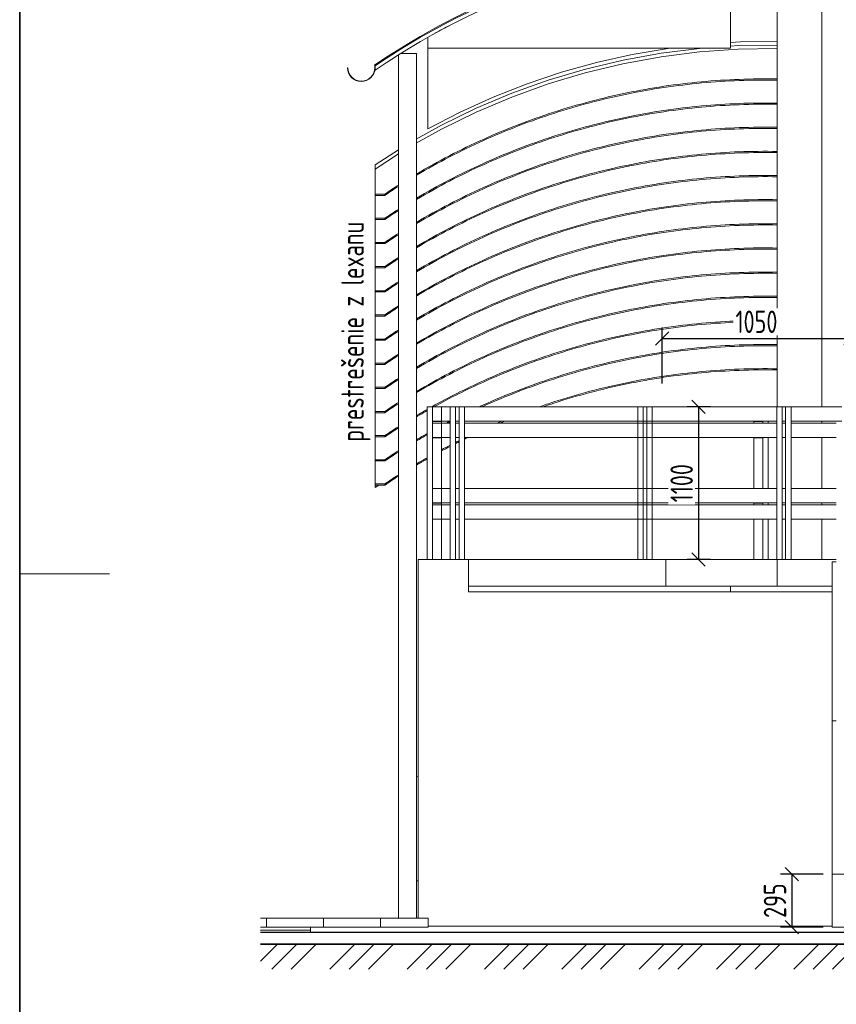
# Model space of a CAD drawing. Header units: inches. Extents: x -96941 to 10978768, y -673 to 1070890.
# Tile 5 of 256: x 3780 to 8331, y 54516 to 60005. Entities that reach past the tile are written whole.
import ezdxf

# ---------------------------------------------------------------- set-up
doc = ezdxf.new("R2010")
doc.units = ezdxf.units.IN
doc.layers.get('Defpoints').update_dxf_attribs({"color": 6, "lineweight": 9})
for name, color, linetype, lineweight in [('!_A_01_TENKÁ', 8, 'Continuous', 13), ('!_A_02_HRUBÁ', 255, 'Continuous', 35), ('!_A_21_KÓTY', 3, 'Continuous', 9), ('!_A_23_ŠRAFY', 252, 'Continuous', 9), ('A-WALL', 113, 'Continuous', 18), ('C-TOPO', 7, 'Continuous', 18), ('S-STRS', 31, 'Continuous', 18)]:
    doc.layers.add(name, color=color, linetype=linetype, lineweight=lineweight)
doc.styles.add('Iso CP', font='isocp.shx', dxfattribs={"width": 0.8})
doc.dimstyles.new('1-50', dxfattribs={"dimscale": 50, "dimtxt": 2.5, "dimasz": 1.5, "dimexe": 1.25, "dimexo": 1, "dimtad": 1, "dimdec": 0, "dimrnd": 5, "dimdsep": 46, "dimtxsty": 'Iso CP', "dimblk1": 'OBLIQUE', "dimblk2": 'OBLIQUE', "dimsah": 1, "dimcen": 2.5, "dimclrt": 4, "dimadec": 0, "dimazin": 0, "dimtfac": 1, "dimtdec": 0, "dimtmove": 1, "dimatfit": 3, "dimldrblk": 'OBLIQUE', "dimfxl": 5, "dimfxlon": 1, "dimtfill": 1, "dimtolj": 1, "dimtzin": 0, "dimarcsym": 0})

# ---------------------------------------------------------------- blocks, each defined once
blk = doc.blocks.new('rámik')
at = {"layer": '!_A_01_TENKÁ'}
blk.add_lwpolyline([(-36250, 14850), (-36750, 14850)], dxfattribs=at)
at = {"layer": '!_A_02_HRUBÁ'}
blk.add_lwpolyline([(-36750, 21000), (0, 21000), (0, 0), (-36750, 0)], close=True, dxfattribs=at)
blk = doc.blocks.new('_Oblique')
at = {"color": 0, "linetype": 'ByBlock', "lineweight": -2}
blk.add_line((-0.5, -0.5), (0.5, 0.5), dxfattribs=at)
blk = doc.blocks.new('*D1626')
at = {"layer": '!_A_21_KÓTY', "color": 0, "lineweight": -2, "transparency": 16777216}
for p, q in [((7630.3, 57846.2), (7500.9, 57846.2)), ((7563.4, 57846.2), (7563.4, 56996.2)), ((7630.3, 56996.2), (7500.9, 56996.2))]:
    blk.add_line(p, q, dxfattribs=at)
at = {"layer": 'Defpoints', "color": 0, "transparency": 16777216}
for p in [(7680.3, 57846.2), (7563.4, 56996.2), (7680.3, 56996.2)]:
    blk.add_point(p, dxfattribs=at)
at = {"layer": '!_A_21_KÓTY', "color": 0, "lineweight": -2, "transparency": 16777216, "xscale": 75, "yscale": 75, "zscale": 75}
for p, rotation in [((7563.4, 57846.2), 90), ((7563.4, 56996.2), 270)]:
    blk.add_blockref('_Oblique', p, dxfattribs=dict(at, rotation=rotation))
at = {"layer": '!_A_21_KÓTY', "color": 4, "transparency": 16777216, "insert": (7469.7, 57421.2), "char_height": 125, "attachment_point": 5, "rotation": 90, "style": 'Iso CP', "bg_fill": 3, "box_fill_scale": 1.1, "bg_fill_color": 256, "bg_fill_true_color": 13158600, "bg_fill_transparency": 0}
blk.add_mtext('\\A1;1100', dxfattribs=at)
blk = doc.blocks.new('*D1627')
at = {"layer": '!_A_21_KÓTY', "color": 0, "lineweight": -2, "transparency": 16777216}
for p, q in [((7361.5, 57977.3), (7361.5, 58289.8)), ((8411.5, 57977.3), (8411.5, 58289.8)), ((7361.5, 58227.3), (8411.5, 58227.3))]:
    blk.add_line(p, q, dxfattribs=at)
at = {"layer": 'Defpoints', "color": 0, "transparency": 16777216}
for p in [(8411.5, 58227.3), (7361.5, 57846.2), (8411.5, 57846.2)]:
    blk.add_point(p, dxfattribs=at)
at = {"layer": '!_A_21_KÓTY', "color": 0, "lineweight": -2, "transparency": 16777216, "xscale": 75, "yscale": 75, "zscale": 75, "rotation": 180}
blk.add_blockref('_Oblique', (7361.5, 58227.3), dxfattribs=at)
at = {"layer": '!_A_21_KÓTY', "color": 0, "lineweight": -2, "transparency": 16777216, "xscale": 75, "yscale": 75, "zscale": 75}
blk.add_blockref('_Oblique', (8411.5, 58227.3), dxfattribs=at)
at = {"layer": '!_A_21_KÓTY', "color": 4, "transparency": 16777216, "insert": (7886.5, 58321.1), "char_height": 125, "attachment_point": 5, "style": 'Iso CP', "bg_fill": 3, "box_fill_scale": 1.1, "bg_fill_color": 256, "bg_fill_true_color": 13158600, "bg_fill_transparency": 0}
blk.add_mtext('\\A1;1050', dxfattribs=at)
blk = doc.blocks.new('*D1629')
at = {"layer": '!_A_21_KÓTY', "color": 0, "lineweight": -2, "transparency": 16777216}
for p, q in [((8259, 55241.9), (8021.1, 55241.9)), ((8083.6, 55241.9), (8083.6, 54946.2)), ((8259, 54946.2), (8021.1, 54946.2))]:
    blk.add_line(p, q, dxfattribs=at)
at = {"layer": 'Defpoints', "color": 0, "transparency": 16777216}
for p in [(8309, 55241.9), (8309, 54946.2)]:
    blk.add_point(p, dxfattribs=at)
at = {"layer": '!_A_21_KÓTY', "color": 0, "lineweight": -2, "transparency": 16777216, "xscale": 75, "yscale": 75, "zscale": 75}
for p, rotation in [((8083.6, 55241.9), 90), ((8083.6, 54946.2), 270)]:
    blk.add_blockref('_Oblique', p, dxfattribs=dict(at, rotation=rotation))
at = {"layer": '!_A_21_KÓTY', "color": 4, "transparency": 16777216, "insert": (7989.8, 55094.1), "char_height": 125, "attachment_point": 5, "rotation": 90, "style": 'Iso CP', "bg_fill": 3, "box_fill_scale": 1.1, "bg_fill_color": 256, "bg_fill_true_color": 13158600, "bg_fill_transparency": 0}
blk.add_mtext('\\A1;295', dxfattribs=at)
at = {"layer": 'Defpoints', "color": 0, "transparency": 16777216}
blk.add_point((8083.6, 54946.2), dxfattribs=at)

msp = doc.modelspace()

# ---------------------------------------------------------------- hatches: boundary and pattern name
at = {"layer": '!_A_01_TENKÁ', "linetype": 'Continuous'}
h = msp.add_hatch(dxfattribs=at)
h.set_pattern_fill('FP_12', color=256, style=0, pattern_type=2)
h.set_pattern_definition([(0, (11505.4, 61571.17), (0, 158.75), []), (90, (11505.4, 61571.17), (-317.5, 2e-14), [158.75, -158.75]), (90, (11664.15, 61571.17), (-317.5, 2e-14), [0, -158.75, 158.75, 0])])
h.paths.add_polyline_path([(5896.209, 54946.175), (6056.471, 54946.175), (6056.471, 54996.175), (5122.746, 54996.175), (5122.746, 54946.175), (5509.478, 54946.175)])
at = {"layer": '!_A_23_ŠRAFY'}
h = msp.add_hatch(dxfattribs=at)
h.set_pattern_fill('FP_13', color=256, style=0, pattern_type=2)
h.set_pattern_definition([(45, (11505.4, 61571.17), (-215.526, 215.526), []), (45, (11613.17, 61571.17), (-215.526, 215.526), []), (45, (11720.93, 61571.17), (-215.526, 215.526), [])])
h.paths.add_polyline_path([(11310.454, 54712.98), (11601.471, 54712.98), (11601.471, 54851.175), (5122.746, 54851.175), (5122.746, 54712.98), (9763.527, 54712.98)])

# ---------------------------------------------------------------- linework, layer by layer
at = {"layer": '!_A_01_TENKÁ'}
for p, q in [((8001.231, 59883.876), (8001.231, 60407.01)), ((7741.471, 59846.175), (7741.471, 60246.175)), ((8001.471, 60246.175), (8001.471, 57846.175)), ((8251.471, 57846.175), (8251.471, 60246.175)), ((6055.471, 59905.569), (6055.471, 59396.068)), ((7741.413, 59878.378), (7798.141, 59881.04)), ((7798.141, 59881.04), (8001.231, 59883.876)), ((6055.471, 59846.175), (7741.471, 59846.175)), ((7193.673, 59810.07), (7393.807, 59844.086)), ((7393.807, 59844.086), (7411.539, 59846.591)), ((5891.471, 54996.175), (5891.471, 59807.556)), ((5991.471, 59816.175), (5904.719, 59816.175)), ((5991.471, 54996.175), (5991.471, 59816.175)), ((6995.628, 59765.811), (7193.673, 59810.07)), ((5609.497, 59737.259), (5607.497, 59737.259)), ((5761.471, 59747.259), (5758.643, 59751.382)), ((5761.471, 59747.259), (5759.497, 59747.259)), ((5759.497, 59747.259), (5759.497, 59737.259)), ((5761.471, 59735.259), (5761.471, 59747.259)), ((5761.471, 59735.259), (5761.471, 59722.975)), ((6800.215, 59711.429), (6995.628, 59765.811)), ((6607.97, 59647.074), (6800.215, 59711.429)), ((6419.422, 59572.922), (6607.97, 59647.074)), ((6235.087, 59489.177), (6419.422, 59572.922)), ((6055.471, 59396.068), (6235.087, 59489.177)), ((5890.836, 59279.524), (5761.471, 59196.064)), ((5761.471, 59172.221), (5890.83, 59256.299)), ((5761.471, 59196.064), (5761.471, 59172.221)), ((5761.471, 57396.805), (5761.471, 59172.221)), ((5761.471, 59032.404), (5814.558, 59032.404)), ((5761.471, 59032.404), (5761.471, 59025.673)), ((5814.558, 59025.673), (5761.471, 59025.673)), ((5814.558, 59032.404), (5814.558, 59025.673)), ((5761.471, 58897.787), (5814.558, 58897.787)), ((5761.471, 58897.787), (5761.471, 58891.056)), ((5814.558, 58897.787), (5814.558, 58891.056)), ((5814.558, 58891.056), (5761.471, 58891.056)), ((5761.471, 58763.17), (5814.558, 58763.17)), ((5761.471, 58763.17), (5761.471, 58756.439)), ((5814.558, 58756.439), (5761.471, 58756.439)), ((5814.558, 58763.17), (5814.558, 58756.439)), ((5761.471, 58628.553), (5814.558, 58628.553)), ((5761.471, 58628.553), (5761.471, 58621.822)), ((5814.558, 58621.822), (5761.471, 58621.822)), ((5814.558, 58628.553), (5814.558, 58621.822)), ((5761.471, 58493.936), (5814.558, 58493.936)), ((5761.471, 58493.936), (5761.471, 58487.205)), ((5814.558, 58487.205), (5761.471, 58487.205)), ((5814.558, 58493.936), (5814.558, 58487.205)), ((5761.471, 58359.318), (5814.558, 58359.318)), ((5761.471, 58359.318), (5761.471, 58352.587)), ((5814.558, 58352.587), (5761.471, 58352.587)), ((5814.558, 58359.318), (5814.558, 58352.587)), ((5761.471, 58224.701), (5814.558, 58224.701)), ((5761.471, 58224.701), (5761.471, 58217.97)), ((5814.558, 58217.97), (5761.471, 58217.97)), ((5814.558, 58224.701), (5814.558, 58217.97)), ((5761.471, 58090.084), (5814.558, 58090.084)), ((5761.471, 58090.084), (5761.471, 58083.353)), ((5814.558, 58083.353), (5761.471, 58083.353)), ((5814.558, 58090.084), (5814.558, 58083.353)), ((5761.471, 57955.467), (5814.558, 57955.467)), ((5761.471, 57955.467), (5761.471, 57948.736)), ((5814.558, 57948.736), (5761.471, 57948.736)), ((5814.558, 57955.467), (5814.558, 57948.736)), ((5761.471, 57820.85), (5814.558, 57820.85)), ((5761.471, 57820.85), (5761.471, 57814.119)), ((5814.558, 57814.119), (5761.471, 57814.119)), ((5814.558, 57820.85), (5814.558, 57814.119)), ((6051.471, 56996.175), (6051.471, 57846.175)), ((6081.471, 57846.175), (6051.471, 57846.175)), ((6081.471, 57766.175), (6081.471, 57846.175)), ((6131.471, 57846.175), (6081.471, 57846.175)), ((6131.471, 57846.175), (6131.471, 57766.175)), ((6179.126, 57846.175), (6131.471, 57846.175)), ((6209.126, 57846.175), (6179.126, 57846.175)), ((6179.126, 57846.175), (6179.126, 56996.175)), ((6209.126, 56996.175), (6209.126, 57846.175)), ((6229.126, 57846.175), (6209.126, 57846.175)), ((6259.126, 57846.175), (6229.126, 57846.175)), ((6229.126, 57846.175), (6229.126, 56996.175)), ((6259.126, 56996.175), (6259.126, 57846.175)), ((7361.471, 57846.175), (6259.126, 57846.175)), ((7225.264, 57846.175), (7225.264, 56996.175)), ((7255.264, 56996.175), (7255.264, 57846.175)), ((7275.264, 57846.175), (7275.264, 56996.175)), ((7305.264, 56996.175), (7305.264, 57846.175)), ((6081.471, 57766.175), (6081.471, 57755.23)), ((6131.471, 57766.175), (6081.471, 57766.175)), ((6131.471, 57765.335), (6081.471, 57765.335)), ((6081.471, 57675.23), (6081.471, 57755.23)), ((6131.471, 57755.23), (6081.471, 57755.23)), ((6131.471, 57766.175), (6179.126, 57766.175)), ((6131.471, 57765.335), (6131.471, 57755.23)), ((6131.471, 57755.23), (6131.471, 57675.23)), ((6179.126, 57755.23), (6131.471, 57755.23)), ((6209.126, 57766.175), (6229.126, 57766.175)), ((6229.126, 57755.23), (6209.126, 57755.23)), ((6259.126, 57766.175), (7361.471, 57766.175)), ((7361.471, 57755.23), (6259.126, 57755.23)), ((7871.471, 57755.23), (7871.471, 57765.335)), ((7921.471, 57765.335), (7871.471, 57765.335)), ((7921.471, 57765.335), (7921.471, 57757.429)), ((7921.471, 57755.23), (7921.471, 57757.429)), ((7951.471, 57766.175), (7951.471, 57755.23)), ((8029.184, 57766.175), (8049.184, 57766.175)), ((8049.184, 57755.23), (8029.184, 57755.23)), ((8251.471, 57755.23), (8251.471, 57766.175)), ((5761.471, 57686.232), (5814.558, 57686.232)), ((5761.471, 57686.232), (5761.471, 57679.502)), ((5814.558, 57686.232), (5814.558, 57679.502)), ((5814.558, 57679.502), (5761.471, 57679.502)), ((6081.471, 57675.23), (6081.471, 57391.452)), ((6131.471, 57675.23), (6081.471, 57675.23)), ((6131.471, 57674.391), (6081.471, 57674.391)), ((6131.471, 57675.23), (6179.126, 57675.23)), ((6131.471, 57674.391), (6131.471, 57391.452)), ((6209.126, 57675.23), (6229.126, 57675.23)), ((6259.126, 57675.23), (7361.471, 57675.23)), ((7871.471, 57391.452), (7871.471, 57674.391)), ((7921.471, 57674.391), (7871.471, 57674.391)), ((7921.471, 57674.391), (7921.471, 57666.484)), ((7921.471, 57391.452), (7921.471, 57666.484)), ((7951.471, 57675.23), (7951.471, 57391.452)), ((8029.184, 57675.23), (8049.184, 57675.23)), ((8251.471, 57391.452), (8251.471, 57675.23)), ((5761.471, 57551.615), (5814.558, 57551.615)), ((5761.471, 57551.615), (5761.471, 57544.884)), ((5814.558, 57544.884), (5761.471, 57544.884)), ((5814.558, 57551.615), (5814.558, 57544.884)), ((5761.471, 57416.998), (5814.558, 57416.998)), ((5761.471, 57416.998), (5761.471, 57410.267)), ((5782.219, 57410.789), (5761.471, 57396.805)), ((5814.558, 57410.267), (5761.471, 57410.267)), ((5814.558, 57416.998), (5814.558, 57410.267)), ((6081.471, 57311.452), (6081.471, 57391.452)), ((6131.471, 57391.452), (6081.471, 57391.452)), ((6131.471, 57391.452), (6131.471, 57311.452)), ((6179.126, 57391.452), (6131.471, 57391.452)), ((6229.126, 57391.452), (6209.126, 57391.452)), ((7361.471, 57391.452), (6259.126, 57391.452)), ((8049.184, 57391.452), (8029.184, 57391.452)), ((6081.471, 57311.452), (6081.471, 57300.507)), ((6131.471, 57311.452), (6081.471, 57311.452)), ((6131.471, 57310.612), (6081.471, 57310.612)), ((6081.471, 57220.507), (6081.471, 57300.507)), ((6131.471, 57300.507), (6081.471, 57300.507)), ((6131.471, 57311.452), (6179.126, 57311.452)), ((6131.471, 57310.612), (6131.471, 57300.507)), ((6131.471, 57300.507), (6131.471, 57220.507)), ((6179.126, 57300.507), (6131.471, 57300.507)), ((6209.126, 57311.452), (6229.126, 57311.452)), ((6229.126, 57300.507), (6209.126, 57300.507)), ((6259.126, 57311.452), (7361.471, 57311.452)), ((7361.471, 57300.507), (6259.126, 57300.507)), ((7871.471, 57300.507), (7871.471, 57310.612)), ((7921.471, 57310.612), (7871.471, 57310.612)), ((7921.471, 57310.612), (7921.471, 57302.706)), ((7921.471, 57300.507), (7921.471, 57302.706)), ((7951.471, 57311.452), (7951.471, 57300.507)), ((8029.184, 57311.452), (8049.184, 57311.452)), ((8049.184, 57300.507), (8029.184, 57300.507)), ((8251.471, 57300.507), (8251.471, 57311.452)), ((6081.471, 57220.507), (6081.471, 56996.175)), ((6131.471, 57220.507), (6081.471, 57220.507)), ((6131.471, 57219.668), (6081.471, 57219.668)), ((6131.471, 57220.507), (6179.126, 57220.507)), ((6131.471, 57219.668), (6131.471, 56996.175)), ((6209.126, 57220.507), (6229.126, 57220.507)), ((6259.126, 57220.507), (7361.471, 57220.507)), ((7871.471, 56996.175), (7871.471, 57219.668)), ((7921.471, 57219.668), (7871.471, 57219.668)), ((7921.471, 57219.668), (7921.471, 57211.761)), ((7921.471, 56996.175), (7921.471, 57211.761)), ((7951.471, 57220.507), (7951.471, 56996.175)), ((8029.184, 57220.507), (8049.184, 57220.507)), ((8251.471, 56996.175), (8251.471, 57220.507)), ((6001.471, 56996.175), (6001.471, 54996.175)), ((8331.471, 56996.175), (6001.471, 56996.175)), ((6281.471, 56846.175), (6281.471, 56996.175)), ((7381.471, 56996.175), (7381.471, 56846.175)), ((8001.471, 56846.175), (8001.471, 56996.175)), ((6281.471, 56846.175), (7741.471, 56846.175)), ((6281.471, 56816.175), (6281.471, 56846.175)), ((8308.971, 56816.175), (6281.471, 56816.175)), ((7741.471, 56816.175), (7741.471, 56846.175)), ((7741.471, 56846.175), (8308.971, 56846.175)), ((6001.471, 55204.17), (5991.471, 55203.769)), ((6056.471, 54996.175), (5122.746, 54996.175)), ((6056.471, 54946.175), (6056.471, 54996.175)), ((5122.746, 54946.175), (6056.471, 54946.175)), ((5401.471, 54946.175), (5401.471, 54916.175)), ((6056.471, 54951.175), (8308.971, 54951.175)), ((5401.471, 54931.24), (5122.746, 54929.588)), ((5401.471, 54929.869), (5122.746, 54928.952)), ((5401.471, 54929.833), (5122.746, 54927.98)), ((5122.746, 54927.98), (5401.471, 54929.833)), ((5212.062, 54916.175), (5122.746, 54916.175)), ((6286.576, 54916.175), (5212.062, 54916.175)), ((6286.576, 54916.175), (6803.323, 54916.175)), ((6803.323, 54916.175), (7777.281, 54916.175)), ((7899.673, 54916.175), (10679.216, 54916.175)), ((11601.471, 54851.175), (5122.746, 54851.175))]:
    msp.add_line(p, q, dxfattribs=at)
at = {"layer": '!_A_01_TENKÁ', "color": 40, "true_color": 0xffbf00}
for p, q in [((7999.184, 57846.175), (7361.471, 57846.175)), ((7999.184, 57846.175), (7999.184, 56996.175)), ((8029.184, 57846.175), (7999.184, 57846.175)), ((8029.184, 56996.175), (8029.184, 57846.175)), ((8049.184, 57846.175), (8029.184, 57846.175)), ((8049.184, 57846.175), (8049.184, 56996.175)), ((8079.184, 57846.175), (8049.184, 57846.175)), ((8079.184, 56996.175), (8079.184, 57846.175)), ((8361.471, 57846.175), (8079.184, 57846.175)), ((7361.471, 57766.175), (7999.184, 57766.175)), ((7999.184, 57755.23), (7361.471, 57755.23)), ((8079.184, 57766.175), (8361.471, 57766.175)), ((8331.471, 57755.23), (8079.184, 57755.23)), ((7361.471, 57675.23), (7999.184, 57675.23)), ((8079.184, 57675.23), (8331.471, 57675.23)), ((7999.184, 57391.452), (7361.471, 57391.452)), ((8331.471, 57391.452), (8079.184, 57391.452)), ((7361.471, 57311.452), (7999.184, 57311.452)), ((7999.184, 57300.507), (7361.471, 57300.507)), ((8079.184, 57311.452), (8331.471, 57311.452)), ((8331.471, 57300.507), (8079.184, 57300.507)), ((7361.471, 57220.507), (7999.184, 57220.507)), ((8079.184, 57220.507), (8331.471, 57220.507))]:
    msp.add_line(p, q, dxfattribs=at)
at = {"layer": '!_A_01_TENKÁ', "lineweight": 25}
for p, q in [((5212.062, 54916.175), (5122.746, 54916.175)), ((6286.576, 54916.175), (5212.062, 54916.175)), ((6803.323, 54916.175), (6286.576, 54916.175)), ((7777.281, 54916.175), (6803.323, 54916.175)), ((10679.216, 54916.175), (7899.673, 54916.175))]:
    msp.add_line(p, q, dxfattribs=at)
at = {"layer": '!_A_01_TENKÁ', "flags": 128}
for points in [[(5990.878, 59316.449), (6130.418, 59393.708), (6323.792, 59488.878), (6522.295, 59573.254), (6725.303, 59646.572), (6932.178, 59708.601), (7142.269, 59759.146), (7354.916, 59798.047), (7569.448, 59825.184), (7785.193, 59840.47), (8001.471, 59843.857)], [(7587.11, 59846.612), (7569.752, 59844.949), (7355.352, 59817.993), (7142.815, 59779.346), (6932.802, 59729.131), (6725.965, 59667.501), (6522.948, 59594.65), (6324.381, 59510.804), (6130.881, 59416.223), (5990.888, 59339.25)], [(8001.471, 59863.496), (7785.348, 59860.133), (7741.418, 59858)]]:
    msp.add_lwpolyline(points, dxfattribs=at)
at = {"layer": '!_A_01_TENKÁ'}
for centre, radius, start, end in [((7954.821, 56550.093), 3882.196, 89.314152, 124.451258), ((7954.821, 56550.093), 3877.196, 89.314152, 124.451258), ((7954.821, 56550.093), 3877.196, 89.314152, 124.451258), ((7954.821, 56550.093), 3857.196, 89.310596, 124.655317), ((7954.821, 56550.093), 3857.196, 117.417912, 118.830499), ((5684.497, 59737.259), 77, 180, 358.511631), ((5684.497, 59737.259), 75, 180, 0)]:
    msp.add_arc(centre, radius, start, end, dxfattribs=at)
for points in [[(5991.917, 59144.26), (6112.257, 59215.555), (6361.079, 59344.902), (6754.113, 59496.651), (7161.983, 59604.257), (7579.567, 59666.356), (7860.93, 59676.898), (8001.471, 59674.421)], [(8001.471, 59667.69), (7860.93, 59670.167), (7579.567, 59659.625), (7161.983, 59597.527), (6754.113, 59489.92), (6361.079, 59338.171), (6112.257, 59208.824), (5991.917, 59137.529)], [(5991.917, 59009.643), (6112.257, 59080.937), (6361.079, 59210.285), (6754.113, 59362.034), (7161.983, 59469.64), (7579.567, 59531.739), (7860.93, 59542.281), (8001.471, 59539.804)], [(8001.471, 59533.073), (7860.93, 59535.55), (7579.567, 59525.008), (7161.983, 59462.909), (6754.113, 59355.303), (6361.079, 59203.554), (6112.257, 59074.207), (5991.917, 59002.912)], [(5991.917, 58875.025), (6112.257, 58946.32), (6361.079, 59075.667), (6754.113, 59227.417), (7161.983, 59335.023), (7579.567, 59397.122), (7860.93, 59407.663), (8001.471, 59405.187)], [(8001.471, 59398.456), (7860.93, 59400.933), (7579.567, 59390.391), (7161.983, 59328.292), (6754.113, 59220.686), (6361.079, 59068.937), (6112.257, 58939.589), (5991.917, 58868.294)], [(5991.917, 58740.408), (6112.257, 58811.703), (6361.079, 58941.05), (6754.113, 59092.8), (7161.983, 59200.406), (7579.567, 59262.505), (7860.93, 59273.046), (8001.471, 59270.569)], [(8001.471, 59263.838), (7860.93, 59266.315), (7579.567, 59255.774), (7161.983, 59193.675), (6754.113, 59086.069), (6361.079, 58934.319), (6112.257, 58804.972), (5991.917, 58733.677)], [(5991.917, 58605.791), (6112.257, 58677.086), (6361.079, 58806.433), (6754.113, 58958.182), (7161.983, 59065.789), (7579.567, 59127.887), (7860.93, 59138.429), (8001.471, 59135.952)], [(8001.471, 59129.221), (7860.93, 59131.698), (7579.567, 59121.157), (7161.983, 59059.058), (6754.113, 58951.452), (6361.079, 58799.702), (6112.257, 58670.355), (5991.917, 58599.06)], [(5814.558, 59032.404), (5839.726, 59049.276), (5865.104, 59065.846), (5890.684, 59082.111)], [(5890.684, 59075.38), (5865.104, 59059.115), (5839.726, 59042.545), (5814.558, 59025.673)], [(5991.917, 58471.174), (6112.257, 58542.469), (6361.079, 58671.816), (6754.113, 58823.565), (7161.983, 58931.171), (7579.567, 58993.27), (7860.93, 59003.812), (8001.471, 59001.335)], [(5814.558, 58897.787), (5839.726, 58914.659), (5865.104, 58931.229), (5890.684, 58947.494)], [(8001.471, 58994.604), (7860.93, 58997.081), (7579.567, 58986.539), (7161.983, 58924.441), (6754.113, 58816.834), (6361.079, 58665.085), (6112.257, 58535.738), (5991.917, 58464.443)], [(5890.684, 58940.763), (5865.104, 58924.498), (5839.726, 58907.928), (5814.558, 58891.056)], [(5991.917, 58336.557), (6112.257, 58407.851), (6361.079, 58537.199), (6754.113, 58688.948), (7161.983, 58796.554), (7579.567, 58858.653), (7860.93, 58869.195), (8001.471, 58866.718)], [(8001.471, 58859.987), (7860.93, 58862.464), (7579.567, 58851.922), (7161.983, 58789.823), (6754.113, 58682.217), (6361.079, 58530.468), (6112.257, 58401.121), (5991.917, 58329.826)], [(5814.558, 58763.17), (5839.726, 58780.042), (5865.104, 58796.612), (5890.684, 58812.877)], [(5890.684, 58806.146), (5865.104, 58789.881), (5839.726, 58773.311), (5814.558, 58756.439)], [(5991.917, 58201.939), (6112.257, 58273.234), (6361.079, 58402.581), (6754.113, 58554.331), (7161.983, 58661.937), (7579.567, 58724.036), (7860.93, 58734.577), (8001.471, 58732.101)], [(8001.471, 58725.37), (7860.93, 58727.847), (7579.567, 58717.305), (7161.983, 58655.206), (6754.113, 58547.6), (6361.079, 58395.851), (6112.257, 58266.503), (5991.917, 58195.208)], [(5814.558, 58628.553), (5839.726, 58645.424), (5865.104, 58661.995), (5890.684, 58678.259)], [(5890.684, 58671.529), (5865.104, 58655.264), (5839.726, 58638.694), (5814.558, 58621.822)], [(5991.917, 58067.322), (6112.257, 58138.617), (6361.079, 58267.964), (6754.113, 58419.714), (7161.983, 58527.32), (7579.567, 58589.419), (7860.93, 58599.96), (8001.471, 58597.483)], [(8001.471, 58590.753), (7860.93, 58593.229), (7579.567, 58582.688), (7161.983, 58520.589), (6754.113, 58412.983), (6361.079, 58261.233), (6112.257, 58131.886), (5991.917, 58060.591)], [(5814.558, 58493.936), (5839.726, 58510.807), (5865.104, 58527.378), (5890.684, 58543.642)], [(5890.684, 58536.911), (5865.104, 58520.647), (5839.726, 58504.076), (5814.558, 58487.205)], [(5991.917, 57932.705), (6112.257, 58004), (6361.079, 58133.347), (6754.113, 58285.097), (7161.983, 58392.703), (7579.567, 58454.801), (7860.93, 58465.343), (8001.471, 58462.866)], [(8001.471, 58456.135), (7860.93, 58458.612), (7579.567, 58448.071), (7161.983, 58385.972), (6754.113, 58278.366), (6361.079, 58126.616), (6112.257, 57997.269), (5991.917, 57925.974)], [(5814.558, 58359.318), (5839.726, 58376.19), (5865.104, 58392.76), (5890.684, 58409.025)], [(5890.684, 58402.294), (5865.104, 58386.029), (5839.726, 58369.459), (5814.558, 58352.587)], [(5814.558, 58224.701), (5839.726, 58241.573), (5865.104, 58258.143), (5890.684, 58274.408)], [(5890.684, 58267.677), (5865.104, 58251.412), (5839.726, 58234.842), (5814.558, 58217.97)], [(5814.558, 58090.084), (5839.726, 58106.956), (5865.104, 58123.526), (5890.684, 58139.791)], [(5890.684, 58133.06), (5865.104, 58116.795), (5839.726, 58100.225), (5814.558, 58083.353)], [(5814.558, 57955.467), (5839.726, 57972.338), (5865.104, 57988.909), (5890.684, 58005.173)], [(5890.684, 57998.443), (5865.104, 57982.178), (5839.726, 57965.608), (5814.558, 57948.736)], [(5814.558, 57820.85), (5839.726, 57837.721), (5865.104, 57854.292), (5890.684, 57870.556)], [(5890.684, 57863.825), (5865.104, 57847.561), (5839.726, 57830.99), (5814.558, 57814.119)], [(5991.917, 57798.088), (6011.448, 57809.659), (6031.087, 57821.056), (6050.83, 57832.277)], [(6050.83, 57825.546), (6031.087, 57814.325), (6011.448, 57802.928), (5991.917, 57791.357)], [(6156.831, 57755.685), (6163.533, 57759.216), (6170.247, 57762.727), (6176.971, 57766.218)], [(6179.074, 57760.579), (6175.751, 57758.856), (6172.429, 57757.128), (6169.111, 57755.395)], [(6442.187, 57756.516), (6450.89, 57760.21), (6459.608, 57763.873), (6468.339, 57767.503)], [(6484.464, 57767.432), (6475.715, 57763.842), (6466.981, 57760.22), (6458.26, 57756.565)], [(5814.558, 57686.232), (5839.726, 57703.104), (5865.104, 57719.674), (5890.684, 57735.939)], [(5890.684, 57729.208), (5865.104, 57712.943), (5839.726, 57696.373), (5814.558, 57679.502)], [(5991.917, 57663.471), (6011.448, 57675.042), (6031.087, 57686.439), (6050.83, 57697.66)], [(6050.83, 57690.929), (6031.087, 57679.708), (6011.448, 57668.311), (5991.917, 57656.74)], [(6130.946, 57607.303), (6146.926, 57615.88), (6162.969, 57624.344), (6179.074, 57632.693)], [(6208.737, 57647.904), (6215.344, 57651.256), (6221.961, 57654.589), (6228.589, 57657.902)], [(6228.589, 57651.171), (6221.961, 57647.858), (6215.344, 57644.525), (6208.737, 57641.174)], [(6258.478, 57672.68), (6261.109, 57673.966), (6263.741, 57675.25), (6266.375, 57676.53)], [(6280.261, 57676.514), (6272.989, 57673.016), (6265.728, 57669.494), (6258.478, 57665.949)], [(5814.558, 57551.615), (5839.726, 57568.487), (5865.104, 57585.057), (5890.684, 57601.322)], [(5890.684, 57594.591), (5865.104, 57578.326), (5839.726, 57561.756), (5814.558, 57544.884)], [(6179.074, 57625.962), (6162.969, 57617.613), (6146.926, 57609.149), (6130.946, 57600.572)], [(5991.917, 57528.853), (6011.448, 57540.425), (6031.087, 57551.822), (6050.83, 57563.043)], [(6050.83, 57556.312), (6031.087, 57545.091), (6011.448, 57533.694), (5991.917, 57522.123)], [(5814.558, 57416.998), (5839.726, 57433.87), (5865.104, 57450.44), (5890.684, 57466.705)], [(5890.684, 57459.974), (5865.104, 57443.709), (5839.726, 57427.139), (5814.558, 57410.267)]]:
    msp.add_open_spline(points, degree=3, dxfattribs=at)
for points, knots in [([(6077.75, 57847.432), (6171.137, 57899.503), (6391.984, 58010.662), (6754.113, 58150.479), (7161.983, 58258.085), (7579.567, 58320.184), (7860.93, 58330.726), (8001.471, 58328.249)], [-2.093098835, -2.093098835, -2.093098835, -2.093098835, -2.0073882, -1.895216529, -1.783044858, -1.670873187, -1.558701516, -1.558701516, -1.558701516, -1.558701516]), ([(8001.471, 58321.518), (7860.93, 58323.995), (7579.567, 58313.453), (7161.983, 58251.355), (6754.113, 58143.748), (6396.31, 58005.602), (6179.408, 57896.926), (6089.869, 57847.429)], [1.558701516, 1.558701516, 1.558701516, 1.558701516, 1.670873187, 1.783044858, 1.895216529, 2.0073882, 2.089395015, 2.089395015, 2.089395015, 2.089395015]), ([(6341.652, 57846.722), (6349.216, 57850.195), (6484.307, 57911.691), (6754.113, 58015.862), (7161.983, 58123.468), (7579.567, 58185.567), (7860.93, 58196.109), (8001.471, 58193.632)], [-2.014052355, -2.014052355, -2.014052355, -2.014052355, -2.0073882, -1.895216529, -1.783044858, -1.670873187, -1.558701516, -1.558701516, -1.558701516, -1.558701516]), ([(8001.471, 58186.901), (7860.93, 58189.378), (7579.567, 58178.836), (7161.983, 58116.737), (6754.113, 58009.131), (6489.116, 57906.817), (6358.583, 57847.717), (6355.687, 57846.401)], [1.558701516, 1.558701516, 1.558701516, 1.558701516, 1.670873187, 1.783044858, 1.895216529, 2.0073882, 2.009934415, 2.009934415, 2.009934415, 2.009934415]), ([(6677.969, 57847.479), (6704.074, 57856.566), (6863.278, 57910.046), (7161.983, 57988.851), (7579.567, 58050.95), (7860.93, 58061.491), (8001.471, 58059.015)], [-1.91732053, -1.91732053, -1.91732053, -1.91732053, -1.895216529, -1.783044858, -1.670873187, -1.558701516, -1.558701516, -1.558701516, -1.558701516]), ([(8001.471, 58052.284), (7860.93, 58054.761), (7579.567, 58044.219), (7161.983, 57982.12), (6869.785, 57905.031), (6716.81, 57854.095), (6697.008, 57847.319)], [1.558701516, 1.558701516, 1.558701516, 1.558701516, 1.670873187, 1.783044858, 1.895216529, 1.911951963, 1.911951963, 1.911951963, 1.911951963])]:
    msp.add_open_spline(points, degree=3, knots=knots, dxfattribs=at)
at = {"layer": '!_A_02_HRUBÁ'}
msp.add_lwpolyline([(5122.746, 54851.175), (11601.471, 54851.175), (11601.471, 55166.175), (11761.471, 55166.175)], dxfattribs=at)
at = {"layer": 'A-WALL'}
for p, q in [((5991.471, 55784.766), (6001.471, 55785.459)), ((6001.471, 55785.326), (5991.471, 55784.633))]:
    msp.add_line(p, q, dxfattribs=at)
at = {"layer": 'C-TOPO', "lineweight": 25}
msp.add_line((7899.673, 54916.175), (7777.281, 54916.175), dxfattribs=at)
at = {"layer": 'C-TOPO'}
msp.add_line((7777.281, 54916.175), (7899.673, 54916.175), dxfattribs=at)
at = {"layer": 'S-STRS', "color": 40, "linetype": 'Continuous', "lineweight": 18, "true_color": 0xffbf00}
for p, q in [((8308.971, 56983.597), (8331.471, 56983.597)), ((8308.971, 56983.597), (8308.971, 56244.755)), ((8308.971, 56244.755), (8308.971, 56096.175)), ((8308.971, 56096.175), (8331.471, 56096.175)), ((8331.471, 56096.175), (8308.971, 56096.175)), ((8308.971, 56096.175), (8308.971, 55241.93)), ((8558.971, 55241.93), (8308.971, 55241.93)), ((8308.971, 55241.93), (8308.971, 54946.175)), ((8558.971, 54946.175), (8308.971, 54946.175))]:
    msp.add_line(p, q, dxfattribs=at)

# ---------------------------------------------------------------- block references
at = {"layer": '!_A_01_TENKÁ'}
msp.add_blockref('rámik', (40530.377, 42064.999), dxfattribs=at)

# ---------------------------------------------------------------- texts
at = {"layer": '!_A_01_TENKÁ', "insert": (5573.098, 57651.588), "char_height": 125, "attachment_point": 1, "rotation": 90, "style": 'Iso CP'}
msp.add_mtext_dynamic_manual_height_columns('prestrešenie z lexanu', width=2949.00892, gutter_width=1, heights=[0], dxfattribs=at)

# ---------------------------------------------------------------- next in the draw order: dimensions: what is measured, and where the dimension line sits
at = {"layer": '!_A_21_KÓTY'}
dim = msp.add_linear_dim(base=(7563.42, 56996.175), p1=(7680.328, 57846.175), p2=(7680.328, 56996.175), angle=90, text='1100', dimstyle='1-50', dxfattribs=at)
dim.commit()
dim.dimension.update_dxf_attribs({"geometry": '*D1626', "text_midpoint": (7469.67, 57421.175)})
dim = msp.add_linear_dim(base=(8083.55, 54946.175), p1=(8308.971, 55241.93), p2=(8308.971, 54946.175), angle=90, dimstyle='1-50', dxfattribs=at)
dim.commit()
dim.dimension.update_dxf_attribs({"geometry": '*D1629', "text_midpoint": (7989.788, 55094.052)})

# ---------------------------------------------------------------- next in the draw order: dimensions: what is measured, and where the dimension line sits
dim = msp.add_linear_dim(base=(8411.471, 58227.318), p1=(7361.471, 57846.175), p2=(8411.471, 57846.175), dimstyle='1-50', dxfattribs=at)
dim.commit()
dim.dimension.update_dxf_attribs({"geometry": '*D1627', "text_midpoint": (7886.471, 58321.068)})

doc.saveas('drawing.dxf')
